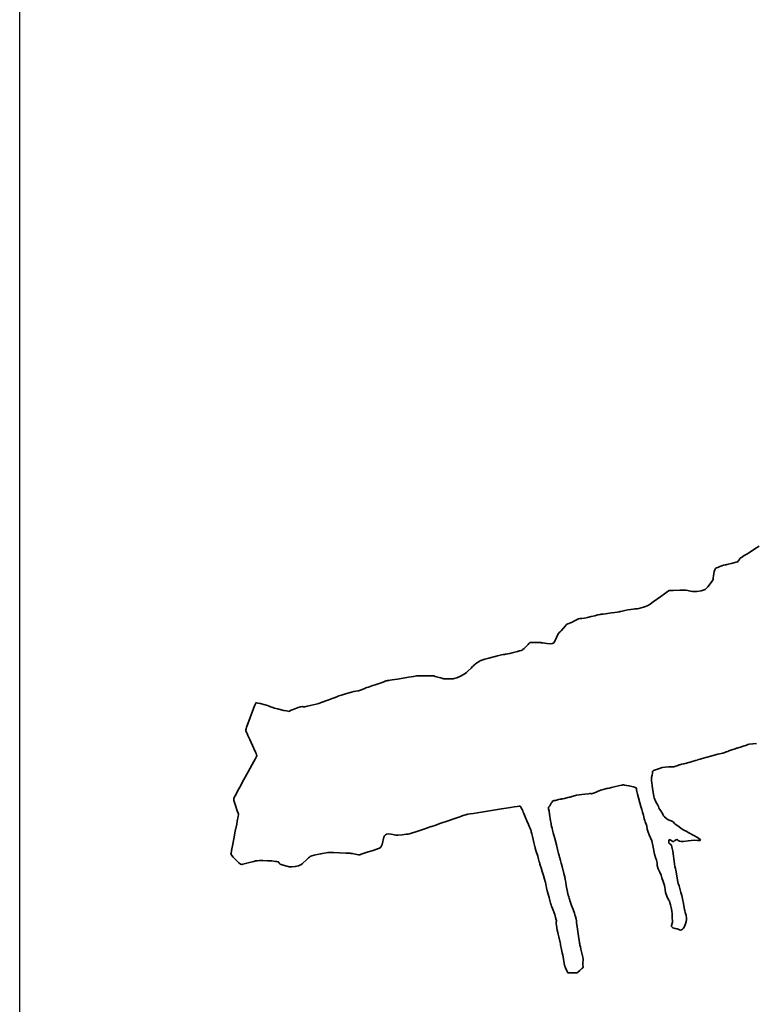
# Paper-space layout 'A0' of a CAD drawing. Header units: metres. Extents: x 0 to 1300, y 0 to 841.
# Tile 13 of 256: x 989 to 1036, y 128 to 191. Entities that reach past the tile are written whole.
import ezdxf

# ---------------------------------------------------------------- set-up
doc = ezdxf.new("R2010")
doc.units = ezdxf.units.M
doc.layers.add('X-XX-AL-TEKENBLAD_SITUATIE-G', color=7, linetype='Continuous', lineweight=18)
doc.layers.add('X-XX-AL-TEKENBLAD_TITELBLOK-G', color=7, linetype='Continuous', lineweight=25)

# ---------------------------------------------------------------- blocks, each defined once
blk = doc.blocks.new('*U23')
at = {"layer": 'X-XX-AL-TEKENBLAD_SITUATIE-G', "color": 7, "lineweight": 35, "true_color": 0xffffff}
blk.add_lwpolyline([(44.095, 27.674), (43.834, 27.509), (43.548, 27.328), (43.277, 27.156), (43.157, 27.081), (43.055, 27.016), (42.975, 26.966), (42.921, 26.932), (42.899, 26.918), (42.898, 26.915), (42.868, 26.869), (42.819, 26.792), (42.777, 26.724), (42.766, 26.708), (42.76, 26.704), (42.715, 26.69), (42.324, 26.574), (42.136, 26.529), (42.052, 26.512), (42.002, 26.504), (41.938, 26.492), (41.829, 26.466), (41.74, 26.438), (41.601, 26.38), (41.473, 26.323), (41.4, 26.297), (41.328, 26.258), (41.277, 26.176), (41.243, 26.064), (41.205, 25.802), (41.19, 25.677), (41.171, 25.572), (41.144, 25.502), (41.105, 25.446), (40.998, 25.286), (40.852, 25.101), (40.662, 24.939), (40.55, 24.882), (40.426, 24.842), (40.147, 24.804), (39.871, 24.808), (39.75, 24.821), (39.647, 24.84), (39.566, 24.862), (39.444, 24.878), (39.268, 24.885), (39.06, 24.884), (38.644, 24.871), (38.483, 24.864), (38.383, 24.858), (38.355, 24.852), (38.32, 24.827), (38.261, 24.784), (38.18, 24.726), (38.083, 24.656), (37.853, 24.491), (37.369, 24.142), (37.179, 24.005), (37.111, 23.956), (37.067, 23.924), (37.042, 23.909), (36.984, 23.89), (36.882, 23.856), (36.751, 23.814), (36.47, 23.732), (36.352, 23.704), (36.271, 23.694), (36.218, 23.7), (36.107, 23.689), (35.948, 23.664), (35.764, 23.629), (35.576, 23.591), (35.408, 23.556), (35.281, 23.528), (35.241, 23.519), (35.218, 23.514), (35.191, 23.51), (35.089, 23.496), (34.93, 23.473), (34.737, 23.447), (34.343, 23.393), (34.188, 23.373), (34.093, 23.362), (34.063, 23.358), (34.013, 23.348), (33.861, 23.314), (33.659, 23.267), (33.433, 23.213), (33.207, 23.161), (33.004, 23.117), (32.851, 23.09), (32.8, 23.085), (32.771, 23.086), (32.719, 23.085), (32.64, 23.059), (32.425, 22.961), (32.181, 22.841), (31.965, 22.747), (31.878, 22.697), (31.798, 22.627), (31.53, 22.296), (31.47, 22.234), (31.412, 22.191), (31.36, 22.138), (31.315, 22.065), (31.161, 21.698), (31.07, 21.55), (30.989, 21.509), (30.879, 21.489), (30.618, 21.497), (30.378, 21.535), (30.293, 21.553), (30.236, 21.564), (30.15, 21.571), (30.036, 21.573), (29.783, 21.569), (29.67, 21.565), (29.584, 21.561), (29.539, 21.559), (29.528, 21.55), (29.49, 21.507), (29.427, 21.437), (29.264, 21.262), (29.18, 21.179), (29.107, 21.113), (29.054, 21.075), (28.999, 21.057), (28.895, 21.027), (28.753, 20.987), (28.421, 20.9), (28.263, 20.863), (28.131, 20.836), (28.042, 20.825), (28.003, 20.822), (27.94, 20.812), (27.854, 20.796), (27.749, 20.774), (27.5, 20.717), (26.939, 20.574), (26.687, 20.503), (26.493, 20.441), (26.427, 20.417), (26.386, 20.397), (26.323, 20.358), (26.189, 20.266), (26.069, 20.181), (26.025, 20.149), (25.998, 20.129), (25.989, 20.122), (25.961, 20.094), (25.897, 20.031), (25.81, 19.945), (25.608, 19.751), (25.516, 19.664), (25.444, 19.599), (25.337, 19.53), (25.142, 19.432), (24.918, 19.332), (24.817, 19.295), (24.738, 19.273), (24.683, 19.269), (24.606, 19.269), (24.398, 19.269), (24.189, 19.269), (24.114, 19.269), (24.072, 19.269), (24.058, 19.272), (23.998, 19.288), (23.9, 19.315), (23.778, 19.348), (23.534, 19.414), (23.443, 19.439), (23.397, 19.452), (23.372, 19.452), (23.278, 19.452), (23.129, 19.452), (22.95, 19.452), (22.599, 19.452), (22.476, 19.452), (22.437, 19.452), (22.418, 19.452), (22.407, 19.451), (22.358, 19.443), (22.271, 19.429), (22.154, 19.411), (22.012, 19.388), (21.851, 19.362), (21.494, 19.306), (21.133, 19.248), (20.813, 19.197), (20.684, 19.177), (20.583, 19.161), (20.517, 19.15), (20.49, 19.146), (20.477, 19.141), (20.433, 19.126), (20.364, 19.102), (20.274, 19.071), (20.045, 18.991), (19.783, 18.9), (19.522, 18.81), (19.295, 18.731), (19.206, 18.7), (19.139, 18.677), (19.097, 18.663), (19.086, 18.659), (19.065, 18.649), (19.014, 18.627), (18.852, 18.562), (18.658, 18.499), (18.491, 18.475), (18.376, 18.456), (18.215, 18.416), (17.835, 18.306), (17.657, 18.25), (17.513, 18.203), (17.425, 18.174), (17.401, 18.166), (17.373, 18.156), (17.326, 18.137), (17.182, 18.083), (16.996, 18.011), (16.79, 17.933), (16.59, 17.858), (16.42, 17.794), (16.305, 17.752), (16.249, 17.733), (16.144, 17.702), (15.987, 17.657), (15.6, 17.558), (15.411, 17.517), (15.253, 17.491), (15.147, 17.488), (15.087, 17.501), (14.984, 17.484), (14.844, 17.442), (14.529, 17.322), (14.388, 17.262), (14.283, 17.216), (14.231, 17.193), (14.203, 17.197), (14.098, 17.219), (13.934, 17.255), (13.526, 17.351), (13.331, 17.402), (13.172, 17.45), (13.075, 17.49), (13.006, 17.526), (12.888, 17.566), (12.739, 17.608), (12.419, 17.685), (12.284, 17.715), (12.19, 17.734), (12.154, 17.742), (12.147, 17.723), (12.126, 17.67), (12.093, 17.587), (12.051, 17.479), (11.945, 17.208), (11.706, 16.58), (11.604, 16.299), (11.564, 16.183), (11.534, 16.09), (11.516, 16.026), (11.513, 15.992), (11.525, 15.947), (11.553, 15.875), (11.593, 15.782), (11.643, 15.67), (11.765, 15.409), (12.031, 14.844), (12.138, 14.605), (12.177, 14.511), (12.203, 14.438), (12.215, 14.392), (12.206, 14.363), (12.169, 14.289), (12.104, 14.168), (12.017, 14.006), (11.912, 13.812), (11.793, 13.593), (11.663, 13.356), (11.391, 12.859), (11.131, 12.382), (11.015, 12.169), (10.915, 11.984), (10.834, 11.834), (10.777, 11.726), (10.749, 11.668), (10.745, 11.644), (10.761, 11.547), (10.8, 11.4), (10.855, 11.224), (10.975, 10.873), (11.022, 10.74), (11.05, 10.664), (11.053, 10.654), (11.047, 10.622), (11.031, 10.537), (11.005, 10.406), (10.973, 10.238), (10.935, 10.04), (10.847, 9.585), (10.754, 9.104), (10.668, 8.66), (10.632, 8.472), (10.601, 8.315), (10.579, 8.2), (10.566, 8.132), (10.575, 8.104), (10.63, 8.038), (10.722, 7.935), (10.835, 7.811), (11.077, 7.574), (11.18, 7.497), (11.254, 7.473), (11.315, 7.496), (11.412, 7.523), (11.927, 7.638), (12.026, 7.664), (12.087, 7.689), (12.116, 7.7), (12.173, 7.708), (12.254, 7.715), (12.356, 7.719), (12.604, 7.721), (12.883, 7.714), (13.158, 7.698), (13.395, 7.674), (13.488, 7.658), (13.56, 7.64), (13.604, 7.62), (13.618, 7.597), (13.642, 7.55), (13.703, 7.505), (13.894, 7.423), (14.11, 7.359), (14.202, 7.337), (14.271, 7.322), (14.345, 7.316), (14.438, 7.318), (14.654, 7.344), (14.863, 7.393), (14.948, 7.424), (15.013, 7.46), (15.083, 7.513), (15.164, 7.584), (15.338, 7.75), (15.492, 7.899), (15.549, 7.949), (15.595, 7.978), (15.697, 8.015), (15.855, 8.062), (16.053, 8.113), (16.274, 8.162), (16.719, 8.234), (16.91, 8.244), (17.072, 8.235), (17.461, 8.212), (17.857, 8.195), (18.02, 8.188), (18.139, 8.184), (18.197, 8.182), (18.208, 8.18), (18.242, 8.174), (18.296, 8.163), (18.572, 8.104), (18.668, 8.086), (18.743, 8.098), (18.839, 8.123), (19.276, 8.272), (19.589, 8.373), (19.928, 8.486), (20.011, 8.52), (20.08, 8.572), (20.13, 8.651), (20.167, 8.748), (20.275, 9.201), (20.318, 9.298), (20.378, 9.366), (20.455, 9.403), (20.544, 9.416), (20.744, 9.393), (20.95, 9.351), (21.047, 9.339), (21.161, 9.336), (21.433, 9.354), (21.703, 9.391), (21.814, 9.41), (21.897, 9.427), (21.961, 9.443), (22.022, 9.461), (22.103, 9.487), (22.312, 9.554), (22.56, 9.635), (22.815, 9.719), (23.047, 9.797), (23.227, 9.857), (23.288, 9.877), (23.325, 9.889), (23.335, 9.893), (23.371, 9.905), (23.453, 9.934), (23.572, 9.975), (23.724, 10.027), (23.899, 10.088), (24.298, 10.227), (24.713, 10.371), (25.093, 10.502), (25.252, 10.557), (25.381, 10.602), (25.474, 10.635), (25.525, 10.652), (25.541, 10.656), (25.616, 10.668), (25.759, 10.69), (25.957, 10.721), (26.201, 10.759), (26.481, 10.803), (27.104, 10.901), (27.744, 11.002), (28.043, 11.049), (28.315, 11.091), (28.55, 11.128), (28.736, 11.157), (28.864, 11.177), (28.923, 11.187), (28.93, 11.178), (28.947, 11.15), (28.999, 11.061), (29.053, 10.971), (29.07, 10.941), (29.077, 10.93), (29.083, 10.914), (29.101, 10.871), (29.129, 10.804), (29.165, 10.718), (29.255, 10.502), (29.358, 10.256), (29.459, 10.012), (29.546, 9.803), (29.58, 9.722), (29.605, 9.661), (29.62, 9.625), (29.624, 9.616), (29.628, 9.598), (29.638, 9.558), (29.668, 9.429), (29.71, 9.253), (29.757, 9.057), (29.802, 8.866), (29.84, 8.706), (29.865, 8.602), (29.872, 8.573), (29.879, 8.549), (29.892, 8.504), (29.932, 8.368), (30.041, 7.993), (30.096, 7.805), (30.141, 7.651), (30.169, 7.557), (30.177, 7.53), (30.188, 7.494), (30.207, 7.434), (30.262, 7.258), (30.333, 7.031), (30.408, 6.782), (30.479, 6.541), (30.536, 6.336), (30.556, 6.257), (30.568, 6.197), (30.577, 6.126), (30.603, 5.997), (30.647, 5.812), (30.76, 5.378), (30.814, 5.18), (30.856, 5.028), (30.87, 4.978), (30.878, 4.949), (30.887, 4.923), (30.924, 4.83), (30.983, 4.68), (31.121, 4.302), (31.182, 4.12), (31.222, 3.973), (31.231, 3.919), (31.232, 3.883), (31.22, 3.83), (31.221, 3.734), (31.233, 3.606), (31.281, 3.309), (31.31, 3.166), (31.339, 3.046), (31.364, 2.962), (31.387, 2.893), (31.467, 2.519), (31.479, 2.443), (31.487, 2.392), (31.496, 2.347), (31.51, 2.277), (31.53, 2.181), (31.575, 1.966), (31.593, 1.875), (31.606, 1.814), (31.612, 1.788), (31.63, 1.716), (31.653, 1.604), (31.679, 1.469), (31.73, 1.194), (31.75, 1.086), (31.762, 1.017), (31.779, 0.973), (31.835, 0.85), (31.903, 0.703), (31.93, 0.644), (31.946, 0.609), (31.954, 0.604), (32.002, 0.604), (32.088, 0.604), (32.197, 0.604), (32.42, 0.604), (32.506, 0.604), (32.554, 0.604), (32.564, 0.609), (32.597, 0.638), (32.717, 0.748), (32.85, 0.87), (32.899, 0.914), (32.924, 0.937), (32.925, 0.947), (32.922, 0.981), (32.914, 1.106), (32.912, 1.26), (32.924, 1.389), (32.926, 1.46), (32.908, 1.587), (32.833, 1.93), (32.79, 2.105), (32.75, 2.257), (32.722, 2.364), (32.714, 2.395), (32.71, 2.406), (32.708, 2.422), (32.702, 2.472), (32.691, 2.551), (32.677, 2.655), (32.64, 2.917), (32.598, 3.221), (32.555, 3.527), (32.515, 3.8), (32.498, 3.911), (32.484, 3.999), (32.473, 4.06), (32.466, 4.089), (32.453, 4.127), (32.431, 4.189), (32.368, 4.376), (32.285, 4.617), (32.196, 4.88), (32.109, 5.134), (32.037, 5.346), (32.009, 5.427), (31.989, 5.485), (31.978, 5.517), (31.976, 5.524), (31.972, 5.549), (31.963, 5.595), (31.936, 5.742), (31.899, 5.936), (31.859, 6.15), (31.821, 6.356), (31.789, 6.526), (31.777, 6.589), (31.769, 6.632), (31.763, 6.661), (31.755, 6.693), (31.741, 6.748), (31.699, 6.91), (31.587, 7.343), (31.532, 7.556), (31.488, 7.728), (31.472, 7.789), (31.462, 7.828), (31.452, 7.866), (31.434, 7.934), (31.407, 8.04), (31.371, 8.178), (31.328, 8.341), (31.23, 8.718), (31.126, 9.118), (31.029, 9.489), (30.987, 9.648), (30.953, 9.78), (30.927, 9.878), (30.912, 9.938), (30.905, 9.972), (30.898, 10.014), (30.888, 10.076), (30.86, 10.244), (30.792, 10.662), (30.761, 10.857), (30.737, 11.004), (30.729, 11.052), (30.725, 11.078), (30.731, 11.092), (30.759, 11.135), (30.802, 11.201), (30.904, 11.36), (30.95, 11.432), (30.984, 11.484), (30.999, 11.508), (31.018, 11.512), (31.079, 11.526), (31.166, 11.545), (31.372, 11.591), (31.462, 11.612), (31.526, 11.626), (31.576, 11.637), (31.644, 11.651), (31.74, 11.672), (31.957, 11.718), (32.05, 11.738), (32.113, 11.751), (32.158, 11.764), (32.218, 11.783), (32.301, 11.808), (32.504, 11.865), (32.692, 11.903), (32.837, 11.913), (33.042, 11.939), (33.258, 11.965), (33.349, 11.972), (33.417, 11.972), (33.461, 11.964), (33.523, 11.974), (33.702, 12.041), (33.885, 12.126), (33.952, 12.16), (33.99, 12.179), (34.001, 12.183), (34.04, 12.194), (34.189, 12.233), (34.356, 12.276), (34.418, 12.293), (34.451, 12.301), (34.473, 12.306), (34.569, 12.329), (34.72, 12.364), (34.904, 12.406), (35.266, 12.49), (35.395, 12.52), (35.436, 12.529), (35.457, 12.534), (35.48, 12.531), (35.56, 12.519), (35.682, 12.499), (35.827, 12.473), (36.116, 12.407), (36.224, 12.372), (36.282, 12.336), (36.312, 12.273), (36.319, 12.205), (36.332, 12.102), (36.349, 12.027), (36.378, 11.933), (36.597, 11.154), (36.655, 10.966), (36.702, 10.792), (36.75, 10.604), (36.81, 10.372), (36.842, 10.264), (36.872, 10.178), (36.924, 10.042), (36.965, 9.907), (36.993, 9.723), (37.045, 9.533), (37.122, 9.357), (37.207, 9.176), (37.281, 8.975), (37.378, 8.568), (37.462, 8.13), (37.522, 7.924), (37.581, 7.741), (37.621, 7.571), (37.635, 7.403), (37.695, 7.202), (37.786, 6.988), (37.873, 6.795), (37.931, 6.633), (38.008, 6.405), (38.087, 6.139), (38.14, 5.889), (38.162, 5.687), (38.243, 5.461), (38.352, 5.237), (38.401, 5.138), (38.438, 5.054), (38.472, 4.919), (38.513, 4.741), (38.552, 4.535), (38.575, 4.33), (38.581, 4.145), (38.594, 3.812), (38.561, 3.663), (38.533, 3.594), (38.538, 3.536), (38.573, 3.488), (38.63, 3.45), (38.774, 3.402), (38.897, 3.384), (38.966, 3.365), (39.034, 3.321), (39.117, 3.303), (39.169, 3.322), (39.231, 3.367), (39.294, 3.433), (39.338, 3.491), (39.387, 3.595), (39.414, 3.709), (39.459, 3.863), (39.485, 3.958), (39.491, 4.056), (39.463, 4.25), (39.411, 4.422), (39.371, 4.545), (39.356, 4.614), (39.336, 4.72), (39.288, 4.996), (39.234, 5.287), (39.208, 5.41), (39.184, 5.505), (39.136, 5.694), (39.028, 6.112), (38.963, 6.276), (38.932, 6.366), (38.906, 6.478), (38.824, 6.999), (38.779, 7.214), (38.754, 7.35), (38.727, 7.521), (38.614, 8.317), (38.588, 8.481), (38.563, 8.606), (38.532, 8.687), (38.496, 8.734), (38.425, 8.778), (38.374, 8.839), (38.363, 8.908), (38.365, 8.997), (38.381, 9.046), (38.407, 9.06), (38.485, 9.02), (38.579, 8.957), (38.628, 8.94), (38.673, 8.944), (38.752, 8.993), (38.827, 9.046), (38.869, 9.055), (38.915, 9.042), (38.968, 9.001), (39.041, 8.954), (39.145, 8.938), (39.276, 8.944), (39.601, 8.986), (39.979, 9.015), (40.176, 9.002), (40.259, 8.996), (40.316, 8.998), (40.352, 9.006), (40.368, 9.021), (40.349, 9.065), (40.28, 9.123), (40.179, 9.188), (39.958, 9.307), (39.636, 9.484), (39.469, 9.581), (39.321, 9.659), (39.208, 9.714), (39.12, 9.789), (38.943, 9.938), (38.834, 9.996), (38.735, 10.082), (38.633, 10.173), (38.514, 10.245), (38.382, 10.297), (38.27, 10.357), (38.097, 10.493), (38.034, 10.57), (37.982, 10.666), (37.925, 10.774), (37.851, 10.888), (37.779, 10.993), (37.741, 11.075), (37.711, 11.149), (37.661, 11.232), (37.541, 11.454), (37.442, 11.698), (37.418, 11.794), (37.392, 11.939), (37.338, 12.305), (37.313, 12.493), (37.291, 12.66), (37.272, 12.789), (37.259, 12.866), (37.266, 13), (37.298, 13.142), (37.326, 13.268), (37.323, 13.355), (37.346, 13.393), (37.401, 13.431), (37.576, 13.508), (37.776, 13.577), (37.941, 13.628), (38.128, 13.659), (38.342, 13.673), (38.538, 13.677), (38.675, 13.68), (38.932, 13.756), (39.015, 13.793), (39.032, 13.801), (39.035, 13.802), (39.059, 13.807), (39.162, 13.833), (39.322, 13.872), (39.72, 13.974), (39.91, 14.025), (40.065, 14.069), (40.159, 14.102), (40.194, 14.117), (40.262, 14.139), (40.362, 14.168), (40.486, 14.203), (40.79, 14.285), (41.482, 14.468), (41.788, 14.551), (41.914, 14.587), (42.014, 14.617), (42.084, 14.64), (42.12, 14.655), (42.174, 14.683), (42.36, 14.753), (42.57, 14.822), (42.656, 14.848), (42.712, 14.865), (42.76, 14.879), (42.827, 14.899), (42.92, 14.927), (43.139, 14.997), (43.243, 15.032), (43.328, 15.063), (43.386, 15.088), (43.463, 15.11), (43.688, 15.143), (43.922, 15.164)], dxfattribs=at)

psp = doc.layouts.new('A0')

# ---------------------------------------------------------------- linework, layer by layer
at = {"layer": 'X-XX-AL-TEKENBLAD_TITELBLOK-G'}
psp.add_line((988.992, 96.105), (988.992, 830.99), dxfattribs=at)

# ---------------------------------------------------------------- block references
at = {"layer": 'X-XX-AL-TEKENBLAD_SITUATIE-G'}
psp.add_blockref('*U23', (991.83, 129.773), dxfattribs=at)

doc.saveas('drawing.dxf')
